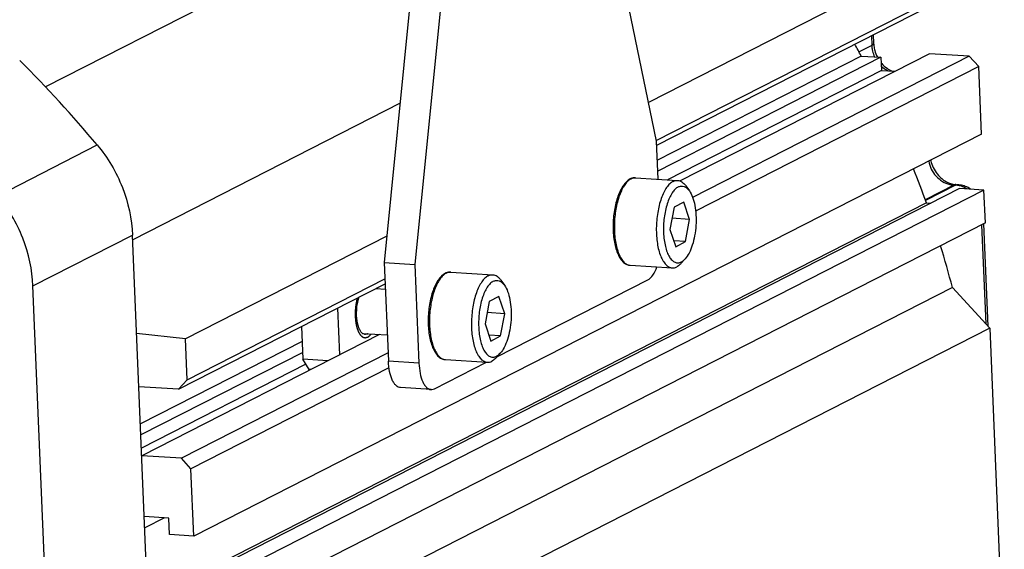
# Model space of a CAD drawing. Header units: millimetres. Extents: x 0 to 420, y 0 to 297.
# Tile 18 of 56: x 207 to 231, y 45 to 58. Entities that reach past the tile are written whole.
import ezdxf

# ---------------------------------------------------------------- set-up
doc = ezdxf.new("R2010")
doc.units = ezdxf.units.MM
doc.header["$LTSCALE"] = 23.1
doc.layers.add('COMPONENTS', color=7, linetype='CONTINUOUS')

msp = doc.modelspace()

# ---------------------------------------------------------------- linework, layer by layer
at = {"layer": 'COMPONENTS', "color": 7, "linetype": 'CONTINUOUS'}
for p, q in [((222.72676, 55.34773), (220.35597, 66.85486)), ((217.32994, 65.74323), (215.99889, 52.34776)), ((218.08482, 65.69633), (216.75377, 52.30086)), ((216.89973, 61.41372), (207.62942, 56.68485)), ((230.55456, 60.39508), (222.53019, 56.30178)), ((222.71984, 55.36129), (230.59697, 59.37948)), ((222.73094, 55.24761), (230.38068, 59.14981)), ((228.03316, 57.95232), (228.04331, 57.70932)), ((228.08083, 57.97664), (228.08995, 57.75832)), ((228.04331, 57.70932), (227.73133, 57.55018)), ((227.7838, 57.44733), (222.74638, 54.8777)), ((228.26955, 57.41715), (222.75774, 54.60553)), ((229.47057, 57.50459), (223.31098, 54.36253)), ((230.45192, 57.44361), (223.61729, 53.9572)), ((227.7838, 57.44733), (228.26955, 57.41715)), ((228.26955, 57.41715), (228.28311, 57.09216)), ((230.45192, 57.44361), (229.47057, 57.50459)), ((230.45192, 57.44361), (230.68856, 57.18579)), ((230.68856, 57.18579), (223.69124, 53.61639)), ((230.7581, 55.52021), (230.68856, 57.18579)), ((228.28311, 57.09216), (222.99322, 54.39373)), ((228.28311, 57.09216), (228.6209, 57.07116)), ((216.3899, 56.28287), (209.78282, 52.91254)), ((230.7581, 55.52021), (211.29318, 45.59098)), ((206.44784, 53.99694), (208.90731, 55.25154)), ((222.766, 54.40785), (222.72676, 55.34773)), ((222.20966, 54.44242), (223.24611, 54.37802)), ((230.06959, 54.26089), (229.36369, 53.9008)), ((230.11489, 54.25807), (229.37157, 53.8789)), ((230.06959, 54.26089), (230.11489, 54.25807)), ((230.12096, 54.27244), (230.16625, 54.26962)), ((230.21186, 54.17652), (210.74695, 44.2473)), ((230.81577, 54.139), (211.35085, 44.20977)), ((223.44847, 54.24234), (223.53608, 54.11845)), ((230.81577, 54.139), (230.21186, 54.17652)), ((230.84969, 53.32652), (230.81577, 54.139)), ((229.39195, 53.82229), (210.15455, 44.00912)), ((223.40106, 53.83884), (223.15764, 53.71466)), ((223.54313, 53.41344), (223.40106, 53.83884)), ((229.39195, 53.82229), (229.50381, 53.81534)), ((223.15764, 53.71466), (223.05628, 53.16509)), ((230.84969, 53.32652), (211.38478, 43.39729)), ((223.54313, 53.41344), (223.10708, 53.44053)), ((223.44177, 52.86386), (223.54313, 53.41344)), ((230.75807, 53.27978), (230.86021, 50.83339)), ((230.80574, 53.3041), (230.91122, 50.77782)), ((223.05628, 53.16509), (223.19835, 52.73969)), ((207.31873, 51.76874), (209.77819, 53.02333)), ((211.15243, 20.10923), (209.77819, 53.02333)), ((216.06403, 53.00333), (211.08965, 50.46586)), ((223.44177, 52.86386), (223.15084, 52.88194)), ((223.19835, 52.73969), (223.44177, 52.86386)), ((215.99889, 52.34776), (216.75377, 52.30086)), ((215.99889, 52.34776), (216.10065, 49.91033)), ((223.32933, 52.3251), (223.4316, 52.43719)), ((216.75377, 52.30086), (216.85554, 49.86342)), ((217.64208, 52.11246), (218.67854, 52.04805)), ((222.07528, 52.27993), (223.11174, 52.21552)), ((210.91576, 49.22059), (216.02073, 51.82467)), ((211.13205, 49.45026), (216.01585, 51.94153)), ((218.78032, 50.01548), (222.51109, 51.91859)), ((218.88089, 51.91238), (218.9685, 51.78849)), ((208.69296, 18.85463), (207.31873, 51.76874)), ((230.03631, 51.73101), (210.5714, 41.80179)), ((215.78779, 51.70585), (216.02631, 51.69103)), ((230.03631, 51.73101), (230.95824, 50.72659)), ((218.59006, 51.3847), (218.4887, 50.83513)), ((218.83349, 51.50887), (218.59006, 51.3847)), ((218.97555, 51.08347), (218.83349, 51.50887)), ((214.84117, 51.22297), (214.88945, 50.06663)), ((218.97555, 51.08347), (218.5395, 51.11057)), ((218.87419, 50.5339), (218.97555, 51.08347)), ((230.95824, 50.72659), (211.49333, 40.79736)), ((213.95651, 50.7717), (213.99038, 49.96043)), ((215.46243, 50.5989), (216.07349, 50.56092)), ((218.4887, 50.83513), (218.63077, 50.40973)), ((230.95824, 50.72659), (231.31782, 42.11431)), ((211.08965, 50.46586), (209.87947, 50.59767)), ((213.97195, 50.40179), (209.97282, 48.3618)), ((215.8818, 50.57284), (210.00566, 47.57536)), ((211.13205, 49.45026), (211.08965, 50.46586)), ((218.87419, 50.5339), (218.58326, 50.55198)), ((218.63077, 50.40973), (218.87419, 50.5339)), ((213.98332, 50.12961), (209.98419, 48.08962)), ((216.09196, 50.11847), (210.987, 47.51438)), ((214.60623, 49.92216), (213.99038, 49.96043)), ((214.14449, 49.70713), (213.99038, 49.96043)), ((216.85554, 49.86342), (216.10065, 49.91033)), ((217.24081, 49.23017), (218.52763, 49.88658)), ((217.5077, 49.94996), (218.54416, 49.88556)), ((218.76175, 49.99514), (218.86402, 50.10722)), ((214.06426, 49.83899), (209.99775, 47.76463)), ((216.11475, 49.75156), (211.22364, 47.25657)), ((214.18033, 49.7049), (214.14449, 49.70713)), ((210.91576, 49.22059), (211.13205, 49.45026)), ((210.91576, 49.22059), (209.93442, 49.28157)), ((217.1552, 49.21092), (216.40032, 49.25783)), ((210.987, 47.51438), (210.00566, 47.57536)), ((211.22364, 47.25657), (210.987, 47.51438)), ((211.29318, 45.59098), (211.22364, 47.25657)), ((210.67232, 46.03475), (210.06841, 46.07228)), ((210.56697, 46.0413), (210.08008, 45.79293)), ((210.68928, 45.62851), (210.67232, 46.03475)), ((211.29318, 45.59098), (210.68928, 45.62851))]:
    msp.add_line(p, q, dxfattribs=at)
for centre, radius, start, end in [((204.79883, 45.08022), 26.10084, 28.282575, 29.021637), ((228.74822, 57.73876), 0.70553, 182.391506, 183.582559), ((228.76339, 57.73999), 0.72074, 183.604625, 190.647971), ((228.83159, 57.7896), 0.7423, 182.415058, 186.926504), ((228.86715, 57.79379), 0.77811, 186.916632, 191.294451), ((228.7888, 57.74514), 0.74667, 190.676045, 202.135563), ((228.79726, 57.74838), 0.75573, 202.121187, 205.179257), ((228.88139, 57.79651), 0.7926, 191.286014, 195.639195), ((228.90669, 57.80432), 0.81907, 195.687864, 207.791534), ((184.82313, 35.06826), 31.42312, 39.964043, 45.131569), ((228.88257, 57.78495), 0.78819, 219.54233, 221.307015), ((230.27673, 55.03562), 0.79271, 191.442, 195.638991), ((204.92237, 45.1312), 25.96719, 19.553986, 21.534268), ((222.21471, 54.13955), 0.30667, 113.894985, 117.042865), ((222.22997, 54.15992), 0.28915, 117.07124, 121.488861), ((230.10635, 54.84307), 0.58334, 256.590391, 266.387127), ((230.15265, 54.77679), 0.50534, 260.771991, 266.404577), ((230.11548, 54.18277), 0.08983, 86.506412, 97.962217), ((230.07777, 53.67319), 0.58606, 75.256891, 86.36854), ((230.12628, 53.6289), 0.64196, 80.683801, 86.430531), ((230.12407, 53.61593), 0.65513, 69.522762, 80.676116), ((230.06992, 53.64225), 0.61798, 69.104405, 75.283005), ((230.06375, 53.62562), 0.63571, 66.565992, 69.119389), ((230.05558, 53.60744), 0.65565, 59.978566, 66.543232), ((230.11967, 53.60624), 0.66575, 56.271489, 69.460076), ((230.04717, 53.59244), 0.67284, 58.280465, 59.997801), ((205.18159, 45.21581), 25.69445, 14.688529, 17.078831), ((217.64713, 51.80959), 0.30667, 113.894985, 117.042865), ((217.66239, 51.82996), 0.28915, 117.07124, 121.488861), ((215.5168, 50.72194), 0.15085, 297.039462, 299.432398)]:
    msp.add_arc(centre, radius, start, end, dxfattribs=at)
for points, knots in [([(228.08995, 57.75832), (228.09012, 57.75416), (228.084, 57.73062), (228.06035, 57.71801), (228.04331, 57.70932)], [0, 0, 0, 0, 0.17902555, 1, 1, 1, 1]), ([(208.90731, 55.25154), (209.16804, 54.94046), (209.58804, 54.23154), (209.76141, 53.42522), (209.77819, 53.02333)], [0, 0, 0, 0, 0.50226625, 1, 1, 1, 1]), ([(229.4491, 54.85248), (229.47326, 54.71692), (229.5974, 54.45958), (229.84216, 54.30627), (229.97107, 54.27563)], [0, 0, 0, 0, 0.50960725, 1, 1, 1, 1]), ([(229.51337, 54.82192), (229.54632, 54.70419), (229.66173, 54.49015), (229.85958, 54.34591), (229.9647, 54.30657)], [0, 0, 0, 0, 0.52133993, 1, 1, 1, 1]), ([(222.07528, 54.4127), (222.00614, 54.37743), (221.91649, 54.28155), (221.82857, 54.12802), (221.76782, 53.98197), (221.71848, 53.81733), (221.66868, 53.5759), (221.64728, 53.32414), (221.65451, 53.0738), (221.67436, 52.89582), (221.70809, 52.73225), (221.75498, 52.58763), (221.8145, 52.46557), (221.88698, 52.36883), (221.97394, 52.30158), (222.04209, 52.28199), (222.07528, 52.27993)], [0, 0, 0, 0, 0.0962253, 0.15469081, 0.22011956, 0.2915797, 0.36757371, 0.52546774, 0.60337384, 0.67787212, 0.74722468, 0.81011674, 0.86589795, 0.9149014, 0.95876276, 1, 1, 1, 1]), ([(222.07893, 54.4065), (222.04952, 54.38851), (221.99173, 54.3385), (221.9177, 54.23976), (221.85068, 54.1142), (221.77028, 53.90771), (221.70287, 53.61182), (221.67896, 53.30027), (221.68786, 53.04912), (221.70857, 52.87158), (221.74265, 52.70931), (221.78903, 52.56721), (221.84637, 52.4494), (221.91346, 52.35907), (221.98968, 52.29881), (222.04782, 52.28163), (222.07528, 52.27993)], [0, 0, 0, 0, 0.04351098, 0.09513661, 0.15506499, 0.22254688, 0.37429491, 0.53602236, 0.61546011, 0.69116938, 0.7613123, 0.82437658, 0.87934921, 0.92598736, 0.96527206, 1, 1, 1, 1]), ([(222.20966, 54.44242), (222.18956, 54.44367), (222.14843, 54.44091), (222.1093, 54.42827), (222.09049, 54.41994)], [0, 0, 0, 0, 0.49468281, 1, 1, 1, 1]), ([(222.09837, 54.4174), (222.116, 54.42639), (222.15228, 54.4402), (222.19111, 54.44357), (222.20966, 54.44242)], [0, 0, 0, 0, 0.51567005, 1, 1, 1, 1]), ([(223.13483, 54.35299), (223.10489, 54.33772), (223.04538, 54.29224), (222.96894, 54.19823), (222.89933, 54.07601), (222.81495, 53.87142), (222.74323, 53.57428), (222.71603, 53.25946), (222.72287, 53.00403), (222.74251, 52.82267), (222.77599, 52.65653), (222.82223, 52.5108), (222.87984, 52.38983), (222.94755, 52.29699), (223.02472, 52.23496), (223.08385, 52.21725), (223.11174, 52.21552)], [0, 0, 0, 0, 0.04202247, 0.09210976, 0.15072417, 0.21725026, 0.36829231, 0.53074779, 0.61092333, 0.68750368, 0.75856009, 0.82249282, 0.87821134, 0.92541403, 0.9650603, 1, 1, 1, 1]), ([(223.13483, 54.35299), (223.15245, 54.36198), (223.18873, 54.37579), (223.22757, 54.37917), (223.24611, 54.37802)], [0, 0, 0, 0, 0.51564589, 1, 1, 1, 1]), ([(223.24611, 54.37802), (223.26445, 54.37688), (223.30212, 54.36888), (223.35536, 54.34094), (223.40535, 54.29801), (223.43444, 54.26218), (223.44847, 54.24234)], [0, 0, 0, 0, 0.21909354, 0.4521422, 0.71012322, 1, 1, 1, 1]), ([(223.26103, 54.21549), (223.23238, 54.20087), (223.17555, 54.156), (223.10386, 54.06284), (223.03953, 53.9414), (222.96374, 53.73911), (222.90465, 53.45017), (222.89136, 53.14899), (222.91115, 52.91198), (222.94024, 52.7509), (222.9826, 52.60992), (223.03679, 52.49392), (223.10137, 52.40663), (223.1764, 52.35098), (223.26092, 52.33422), (223.31405, 52.35063), (223.33838, 52.36304)], [0, 0, 0, 0, 0.04379335, 0.09672119, 0.15915641, 0.23015294, 0.39018159, 0.5582169, 0.63872222, 0.71353756, 0.78062524, 0.83857621, 0.88699031, 0.9271405, 0.96283226, 1, 1, 1, 1]), ([(223.26103, 54.21549), (223.28357, 54.22698), (223.33203, 54.24268), (223.40951, 54.23212), (223.48021, 54.18798), (223.51808, 54.14389), (223.53605, 54.11849)], [0, 0, 0, 0, 0.23679258, 0.46215011, 0.70874324, 1, 1, 1, 1]), ([(223.53605, 54.11849), (223.56945, 54.07127), (223.62534, 53.95377), (223.67765, 53.75114), (223.70412, 53.51572), (223.70253, 53.26424), (223.67298, 53.01449), (223.61756, 52.78416), (223.54057, 52.58956), (223.47056, 52.47988), (223.43158, 52.43716)], [0, 0, 0, 0, 0.09835695, 0.21839243, 0.35482923, 0.49999995, 0.64517114, 0.78160812, 0.90164526, 1, 1, 1, 1]), ([(207.31873, 51.76874), (207.30195, 52.17062), (207.12857, 52.97694), (206.70857, 53.68586), (206.44784, 53.99694)], [0, 0, 0, 0, 0.49773375, 1, 1, 1, 1]), ([(223.32933, 52.3251), (223.32099, 52.31596), (223.28928, 52.28351), (223.25244, 52.25555), (223.22302, 52.24055)], [0, 0, 0, 0, 0.27262486, 1, 1, 1, 1]), ([(223.43158, 52.43716), (223.42426, 52.42915), (223.39646, 52.4007), (223.36417, 52.37619), (223.33838, 52.36304)], [0, 0, 0, 0, 0.27263213, 1, 1, 1, 1]), ([(217.5077, 52.08273), (217.43857, 52.04747), (217.34891, 51.95159), (217.26099, 51.79806), (217.20024, 51.65201), (217.15091, 51.48737), (217.1011, 51.24594), (217.0797, 50.99418), (217.08693, 50.74384), (217.10678, 50.56586), (217.14051, 50.40229), (217.1874, 50.25767), (217.24692, 50.13561), (217.3194, 50.03886), (217.40636, 49.97162), (217.47451, 49.95203), (217.5077, 49.94996)], [0, 0, 0, 0, 0.0962253, 0.15469081, 0.22011956, 0.2915797, 0.36757371, 0.52546774, 0.60337384, 0.67787212, 0.74722468, 0.81011674, 0.86589795, 0.9149014, 0.95876276, 1, 1, 1, 1]), ([(217.51135, 52.07653), (217.48194, 52.05855), (217.42415, 52.00853), (217.35012, 51.90979), (217.2831, 51.78424), (217.20271, 51.57775), (217.13529, 51.28186), (217.11138, 50.97031), (217.12028, 50.71915), (217.14099, 50.54162), (217.17507, 50.37934), (217.22145, 50.23725), (217.27879, 50.11943), (217.34589, 50.02911), (217.4221, 49.96885), (217.48024, 49.95167), (217.5077, 49.94996)], [0, 0, 0, 0, 0.04351098, 0.09513661, 0.15506499, 0.22254688, 0.37429491, 0.53602236, 0.61546011, 0.69116938, 0.7613123, 0.82437658, 0.87934921, 0.92598736, 0.96527206, 1, 1, 1, 1]), ([(217.64208, 52.11246), (217.62198, 52.11371), (217.58085, 52.11095), (217.54172, 52.09831), (217.52291, 52.08998)], [0, 0, 0, 0, 0.49468281, 1, 1, 1, 1]), ([(217.53079, 52.08743), (217.54842, 52.09642), (217.5847, 52.11023), (217.62354, 52.11361), (217.64208, 52.11246)], [0, 0, 0, 0, 0.51567005, 1, 1, 1, 1]), ([(222.51109, 51.91859), (222.56086, 51.94398), (222.65397, 52.04643), (222.7086, 52.16695), (222.73443, 52.23864)], [0, 0, 0, 0, 0.42302796, 1, 1, 1, 1]), ([(223.11174, 52.21552), (223.13028, 52.21437), (223.16912, 52.21775), (223.2054, 52.23155), (223.22302, 52.24055)], [0, 0, 0, 0, 0.48435411, 1, 1, 1, 1]), ([(218.56725, 52.02303), (218.53731, 52.00776), (218.4778, 51.96228), (218.40136, 51.86827), (218.33175, 51.74605), (218.24737, 51.54146), (218.17565, 51.24432), (218.14845, 50.9295), (218.15529, 50.67407), (218.17493, 50.4927), (218.20841, 50.32657), (218.25465, 50.18084), (218.31226, 50.05986), (218.37997, 49.96702), (218.45715, 49.905), (218.51627, 49.88729), (218.54416, 49.88556)], [0, 0, 0, 0, 0.04202247, 0.09210976, 0.15072417, 0.21725026, 0.36829231, 0.53074779, 0.61092333, 0.68750368, 0.75856009, 0.82249282, 0.87821134, 0.92541403, 0.9650603, 1, 1, 1, 1]), ([(218.69346, 51.88553), (218.6648, 51.87091), (218.60797, 51.82604), (218.53628, 51.73288), (218.47195, 51.61143), (218.39616, 51.40915), (218.33707, 51.12021), (218.32378, 50.81903), (218.34357, 50.58201), (218.37266, 50.42094), (218.41502, 50.27996), (218.46922, 50.16396), (218.5338, 50.07667), (218.60882, 50.02102), (218.69334, 50.00426), (218.74648, 50.02067), (218.7708, 50.03307)], [0, 0, 0, 0, 0.04379335, 0.09672119, 0.15915641, 0.23015294, 0.39018159, 0.5582169, 0.63872222, 0.71353756, 0.78062524, 0.83857621, 0.88699031, 0.9271405, 0.96283226, 1, 1, 1, 1]), ([(218.56725, 52.02303), (218.58487, 52.03202), (218.62115, 52.04583), (218.65999, 52.04921), (218.67854, 52.04805)], [0, 0, 0, 0, 0.51564589, 1, 1, 1, 1]), ([(218.67854, 52.04805), (218.69687, 52.04691), (218.73454, 52.03892), (218.78778, 52.01098), (218.83777, 51.96804), (218.86686, 51.93222), (218.88089, 51.91237)], [0, 0, 0, 0, 0.21909354, 0.4521422, 0.71012322, 1, 1, 1, 1]), ([(218.69346, 51.88553), (218.71599, 51.89702), (218.76445, 51.91271), (218.84193, 51.90216), (218.91263, 51.85801), (218.9505, 51.81393), (218.96847, 51.78853)], [0, 0, 0, 0, 0.23679258, 0.46215011, 0.70874324, 1, 1, 1, 1]), ([(218.96847, 51.78853), (219.00187, 51.74131), (219.05776, 51.62381), (219.11007, 51.42117), (219.13654, 51.18576), (219.13495, 50.93427), (219.1054, 50.68453), (219.04998, 50.4542), (218.97299, 50.2596), (218.90299, 50.14992), (218.864, 50.1072)], [0, 0, 0, 0, 0.09835695, 0.21839243, 0.35482923, 0.49999995, 0.64517114, 0.78160812, 0.90164526, 1, 1, 1, 1]), ([(215.46238, 50.59864), (215.4423, 50.61355), (215.40506, 50.6575), (215.34683, 50.7806), (215.31013, 50.98209), (215.31477, 51.24028), (215.35142, 51.41659), (215.38061, 51.49841)], [0, 0, 0, 0, 0.0797235, 0.17936658, 0.43197828, 0.72304506, 1, 1, 1, 1]), ([(215.52548, 50.5741), (215.52003, 50.57444), (215.49742, 50.57764), (215.47627, 50.58833), (215.46238, 50.59864)], [0, 0, 0, 0, 0.23964278, 1, 1, 1, 1]), ([(215.58537, 50.58758), (215.58052, 50.58511), (215.5617, 50.57675), (215.5406, 50.57317), (215.52548, 50.5741)], [0, 0, 0, 0, 0.26433851, 1, 1, 1, 1]), ([(216.40036, 49.25782), (216.38076, 49.25903), (216.33954, 49.27043), (216.28447, 49.31065), (216.23523, 49.37133), (216.17419, 49.48462), (216.12159, 49.6671), (216.10423, 49.82481), (216.10065, 49.91033)], [0, 0, 0, 0, 0.07692839, 0.16271613, 0.26314773, 0.38062771, 0.66472847, 1, 1, 1, 1]), ([(218.54416, 49.88556), (218.56271, 49.8844), (218.60154, 49.88779), (218.63782, 49.90159), (218.65545, 49.91058)], [0, 0, 0, 0, 0.48435411, 1, 1, 1, 1]), ([(218.76175, 49.99514), (218.75341, 49.98599), (218.7217, 49.95354), (218.68487, 49.92559), (218.65545, 49.91058)], [0, 0, 0, 0, 0.27262486, 1, 1, 1, 1]), ([(218.864, 50.1072), (218.85668, 50.09918), (218.82888, 50.07074), (218.79659, 50.04623), (218.7708, 50.03307)], [0, 0, 0, 0, 0.27263213, 1, 1, 1, 1]), ([(216.85554, 49.86342), (216.85911, 49.7779), (216.87647, 49.62019), (216.92907, 49.43771), (216.99011, 49.32442), (217.03935, 49.26374), (217.09442, 49.22352), (217.13564, 49.21213), (217.15525, 49.21091)], [0, 0, 0, 0, 0.33527153, 0.61937229, 0.73685227, 0.83728387, 0.92307161, 1, 1, 1, 1]), ([(217.15525, 49.21091), (217.16234, 49.21048), (217.19186, 49.21079), (217.22091, 49.22002), (217.24081, 49.23017)], [0, 0, 0, 0, 0.24134082, 1, 1, 1, 1]), ([(203.21725, 46.98439), (204.33724, 45.25292), (206.11993, 41.4994), (207.22306, 35.4479), (206.66697, 29.46995), (205.16683, 25.80259), (204.1696, 24.17494)], [0, 0, 0, 0, 0.25809997, 0.51316175, 0.76108362, 1, 1, 1, 1])]:
    msp.add_open_spline(points, degree=3, knots=knots, dxfattribs=at)
for points in [[(228.27865, 57.19909), (228.329, 57.15204), (228.38686, 57.11178), (228.44893, 57.08185)], [(228.2905, 57.26467), (228.32932, 57.2205), (228.37341, 57.18036), (228.42145, 57.14644)], [(228.42145, 57.14644), (228.46165, 57.11805), (228.50512, 57.0937), (228.55061, 57.07491)], [(229.9647, 54.30657), (229.99925, 54.29364), (230.0352, 54.28388), (230.07161, 54.27798)], [(230.10304, 54.27174), (230.09143, 54.27012), (230.08004, 54.26621), (230.06959, 54.26089)], [(230.16625, 54.26962), (230.14874, 54.27071), (230.13052, 54.26605), (230.11489, 54.25807)]]:
    msp.add_open_spline(points, degree=3, dxfattribs=at)
at = {"layer": 'COMPONENTS', "color": 2, "linetype": 'CONTINUOUS'}
for points, knots in [([(215.33128, 51.47308), (215.32801, 51.45859), (215.32311, 51.43686), (215.31657, 51.4079), (215.31166, 51.38617), (215.30798, 51.36987), (215.30553, 51.35901), (215.30451, 51.35448), (215.30368, 51.35087), (215.3032, 51.34859), (215.30274, 51.34681), (215.30252, 51.34487), (215.30206, 51.34151), (215.30144, 51.33669), (215.30043, 51.32899), (215.29917, 51.31936), (215.29766, 51.3078), (215.29564, 51.2924), (215.29312, 51.27314), (215.2906, 51.25388), (215.28858, 51.23848), (215.28733, 51.22884), (215.2863, 51.22115), (215.28572, 51.21632), (215.28512, 51.2125), (215.28501, 51.20849), (215.28468, 51.20153), (215.28428, 51.19156), (215.28376, 51.17961), (215.28326, 51.16765), (215.28258, 51.15171), (215.28173, 51.13179), (215.28089, 51.11186), (215.28021, 51.09592), (215.27978, 51.08595), (215.27946, 51.07799), (215.27919, 51.07298), (215.27943, 51.06919), (215.2796, 51.06537), (215.27992, 51.05869), (215.28036, 51.04914), (215.28107, 51.03387), (215.28197, 51.01478), (215.28304, 50.99187), (215.28393, 50.97278), (215.28455, 50.95942), (215.28491, 50.95178), (215.28512, 50.947), (215.28532, 50.9432), (215.28539, 50.94029), (215.28579, 50.93759), (215.28631, 50.93398), (215.28697, 50.92946), (215.28802, 50.92223), (215.28933, 50.9132), (215.29142, 50.89875), (215.29405, 50.88068), (215.29667, 50.86262), (215.29876, 50.84817), (215.30007, 50.83913), (215.30112, 50.83191), (215.30191, 50.82649), (215.30256, 50.82197), (215.30309, 50.81836), (215.30341, 50.81609), (215.30365, 50.81453), (215.30377, 50.8136), (215.304, 50.81285), (215.30425, 50.81186), (215.30487, 50.80951), (215.30622, 50.80441), (215.3083, 50.79658), (215.31079, 50.78717), (215.31411, 50.77463), (215.31826, 50.75895), (215.32241, 50.74327), (215.32574, 50.73073), (215.32781, 50.72289), (215.32947, 50.71662), (215.33072, 50.71192), (215.33166, 50.7084), (215.33227, 50.70604), (215.33254, 50.70507), (215.33273, 50.70425), (215.33303, 50.70362), (215.33351, 50.70246), (215.33422, 50.70082), (215.33535, 50.69819), (215.33676, 50.69491), (215.33845, 50.69097), (215.34071, 50.68572), (215.34353, 50.67915), (215.34804, 50.66865), (215.35368, 50.65551), (215.35933, 50.64238), (215.36384, 50.63188), (215.36666, 50.62531), (215.36892, 50.62006), (215.37033, 50.61676), (215.37146, 50.61416), (215.37215, 50.61246), (215.37284, 50.61156), (215.37351, 50.61059), (215.37468, 50.60892), (215.37636, 50.60651), (215.37904, 50.60268), (215.38373, 50.59596), (215.39044, 50.58636), (215.39849, 50.57485), (215.40519, 50.56525), (215.40989, 50.55853), (215.41257, 50.55469), (215.41458, 50.55181), (215.41626, 50.54941), (215.41743, 50.54773), (215.4181, 50.54678), (215.41861, 50.54605), (215.41912, 50.54536), (215.41991, 50.54484), (215.42124, 50.54375), (215.42318, 50.54228), (215.42549, 50.54049), (215.42857, 50.5381), (215.43242, 50.53512), (215.43704, 50.53154), (215.44166, 50.52796), (215.44629, 50.52438), (215.45091, 50.5208), (215.45553, 50.51722), (215.46015, 50.51364), (215.46401, 50.51066), (215.46709, 50.50827), (215.46901, 50.50678), (215.47055, 50.50559), (215.47152, 50.50484), (215.47229, 50.50425), (215.47286, 50.50379), (215.47348, 50.50373), (215.47429, 50.50351), (215.47531, 50.50329), (215.47693, 50.50291), (215.47896, 50.50244), (215.4814, 50.50188), (215.48464, 50.50112), (215.4887, 50.50018), (215.49358, 50.49905), (215.49845, 50.49792), (215.50332, 50.49679), (215.50819, 50.49566), (215.51306, 50.49453), (215.51712, 50.49358), (215.52037, 50.49283), (215.52281, 50.49227), (215.52524, 50.4917), (215.52707, 50.49128), (215.52829, 50.49099), (215.5289, 50.49087), (215.5294, 50.49067), (215.52983, 50.49083), (215.53046, 50.49098), (215.53142, 50.49124), (215.53312, 50.49169), (215.53524, 50.49225), (215.53864, 50.49314), (215.54289, 50.49426), (215.54969, 50.49605), (215.55818, 50.49828), (215.56838, 50.50097), (215.57857, 50.50365), (215.58537, 50.50544), (215.58876, 50.50633)], [0, 0, 0, 0, 0.03125, 0.046875, 0.0625, 0.078125, 0.08203125, 0.0859375, 0.08789062, 0.08984375, 0.09082031, 0.09179688, 0.09375, 0.09765625, 0.1015625, 0.109375, 0.1171875, 0.125, 0.140625, 0.15625, 0.1640625, 0.171875, 0.17578125, 0.1796875, 0.18164062, 0.18359375, 0.1875, 0.1953125, 0.203125, 0.2109375, 0.21875, 0.234375, 0.25, 0.2578125, 0.265625, 0.26953125, 0.2734375, 0.27539062, 0.27734375, 0.28125, 0.2890625, 0.296875, 0.3125, 0.328125, 0.34375, 0.3515625, 0.35546875, 0.359375, 0.36132812, 0.36328125, 0.36523438, 0.3671875, 0.37109375, 0.375, 0.3828125, 0.390625, 0.40625, 0.421875, 0.4296875, 0.4375, 0.44140625, 0.4453125, 0.44921875, 0.45117188, 0.453125, 0.45410156, 0.45458984, 0.45507812, 0.45605469, 0.45703125, 0.4609375, 0.46875, 0.4765625, 0.484375, 0.5, 0.515625, 0.5234375, 0.53125, 0.53515625, 0.5390625, 0.54296875, 0.54394531, 0.54492188, 0.54541016, 0.54589844, 0.546875, 0.54882812, 0.55078125, 0.5546875, 0.55859375, 0.5625, 0.5703125, 0.578125, 0.59375, 0.609375, 0.6171875, 0.625, 0.62890625, 0.6328125, 0.63476562, 0.63671875, 0.63769531, 0.63867188, 0.640625, 0.64453125, 0.6484375, 0.65625, 0.671875, 0.6875, 0.703125, 0.7109375, 0.71484375, 0.71875, 0.72265625, 0.72460938, 0.72558594, 0.7265625, 0.72753906, 0.72851562, 0.73046875, 0.734375, 0.73828125, 0.7421875, 0.75, 0.7578125, 0.765625, 0.7734375, 0.78125, 0.7890625, 0.796875, 0.8046875, 0.80859375, 0.8125, 0.81445312, 0.81640625, 0.81738281, 0.81835938, 0.81933594, 0.8203125, 0.82226562, 0.82421875, 0.828125, 0.83203125, 0.8359375, 0.84375, 0.8515625, 0.859375, 0.8671875, 0.875, 0.8828125, 0.890625, 0.89453125, 0.8984375, 0.90234375, 0.90625, 0.90722656, 0.90820312, 0.90917969, 0.90966797, 0.91015625, 0.91210938, 0.9140625, 0.91796875, 0.921875, 0.9296875, 0.9375, 0.953125, 0.96875, 0.984375, 1, 1, 1, 1]), ([(215.58876, 50.50633), (215.5906, 50.50738), (215.59427, 50.50948), (215.59885, 50.51212), (215.60206, 50.51393), (215.6039, 50.51502), (215.60662, 50.51698), (215.60981, 50.51917), (215.61345, 50.5217), (215.61573, 50.52332), (215.61753, 50.52453), (215.61895, 50.52567), (215.6204, 50.52688), (215.62327, 50.52926), (215.62665, 50.53204), (215.63046, 50.53525), (215.63342, 50.53757), (215.636, 50.5402), (215.63958, 50.5436), (215.64267, 50.54661), (215.64533, 50.54917), (215.64645, 50.55026), (215.64732, 50.55108), (215.64825, 50.55207), (215.64988, 50.55389), (215.6522, 50.55645), (215.65593, 50.56056), (215.65916, 50.56418), (215.66198, 50.56721), (215.66377, 50.5694), (215.66686, 50.5733), (215.67129, 50.57883), (215.67483, 50.58327), (215.6766, 50.58549)], [0, 0, 0, 0, 0.0625, 0.125, 0.15625, 0.171875, 0.1875, 0.25, 0.28125, 0.3125, 0.328125, 0.34375, 0.359375, 0.375, 0.4375, 0.46875, 0.5, 0.53125, 0.5625, 0.625, 0.640625, 0.65625, 0.6640625, 0.671875, 0.6875, 0.71875, 0.75, 0.8125, 0.828125, 0.84375, 0.875, 0.9375, 1, 1, 1, 1])]:
    msp.add_open_spline(points, degree=3, knots=knots, dxfattribs=at)

doc.saveas('drawing.dxf')
